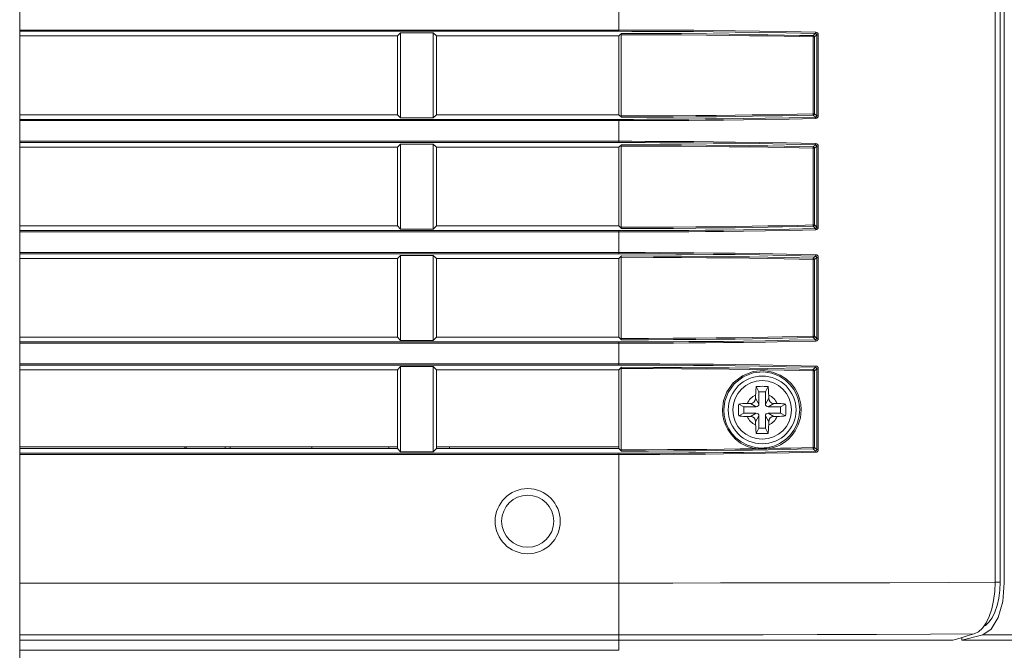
# Model space of a CAD drawing. Header units: millimetres. Extents: x 3925 to 5043, y -86 to 778.
# Tile 18 of 157: x 4179 to 4198, y 265 to 277. Entities that reach past the tile are written whole.
import ezdxf

# ---------------------------------------------------------------- set-up
doc = ezdxf.new("R2010")
doc.units = ezdxf.units.MM
doc.header["$LTSCALE"] = 46.255
for name, color, linetype in [('04-A65-H-_DUDXF_CONTINUOUS_LINE', 7, 'CONTINUOUS'), ('140-154101-0DXF_CONTINUOUS_LINE', 7, 'CONTINUOUS'), ('85-1A626G050DXF_CONTINUOUS_LINE', 7, 'CONTINUOUS'), ('H30-BOTTOM-CDXF_CONTINUOUS_LINE', 7, 'CONTINUOUS'), ('H30-RIGHT-CODXF_CONTINUOUS_LINE', 7, 'CONTINUOUS'), ('H30K-FRONT-CDXF_CONTINUOUS_LINE', 7, 'CONTINUOUS'), ('H60-LSM-V-TADXF_CONTINUOUS_LINE', 7, 'CONTINUOUS')]:
    doc.layers.add(name, color=color, linetype=linetype)

msp = doc.modelspace()

# ---------------------------------------------------------------- linework, layer by layer
at = {"layer": '04-A65-H-_DUDXF_CONTINUOUS_LINE', "color": 7, "linetype": 'Continuous', "lineweight": 0}
for p, q in [((4182.122, 268.8882), (4182.122, 268.8582)), ((4182.147, 268.8871), (4182.147, 268.8567))]:
    msp.add_line(p, q, dxfattribs=at)
at = {"layer": '140-154101-0DXF_CONTINUOUS_LINE', "color": 7, "linetype": 'Continuous', "lineweight": 0}
msp.add_line((4178.9545, 237.4932), (4178.9545, 305.6182), dxfattribs=at)
at = {"layer": '85-1A626G050DXF_CONTINUOUS_LINE', "color": 7, "linetype": 'Continuous', "lineweight": 0}
for p, q in [((4193.142, 269.9482), (4193.0922, 270.0478)), ((4193.267, 269.9482), (4193.3168, 270.0478)), ((4193.0795, 269.8846), (4193.0795, 269.8232)), ((4193.267, 269.9482), (4193.142, 269.9482)), ((4193.142, 269.9482), (4193.142, 269.7107)), ((4193.267, 269.7107), (4193.267, 269.9482)), ((4193.3295, 269.8846), (4193.3295, 269.8232)), ((4192.8545, 269.6607), (4192.7548, 269.7105)), ((4192.9181, 269.7232), (4192.9795, 269.7232)), ((4193.092, 269.6607), (4192.9795, 269.7232)), ((4193.142, 269.7107), (4193.0795, 269.8232)), ((4193.267, 269.7107), (4193.3295, 269.8232)), ((4193.317, 269.6607), (4193.4295, 269.7232)), ((4193.4909, 269.7232), (4193.4295, 269.7232)), ((4193.5545, 269.6607), (4193.6541, 269.7105)), ((4192.8545, 269.5357), (4192.7548, 269.4858)), ((4193.092, 269.6607), (4192.8545, 269.6607)), ((4192.8545, 269.6607), (4192.8545, 269.5357)), ((4192.8545, 269.5357), (4193.092, 269.5357)), ((4193.092, 269.5357), (4192.9795, 269.4732)), ((4193.142, 269.4857), (4193.0795, 269.3732)), ((4193.142, 269.4857), (4193.142, 269.2482)), ((4193.267, 269.4857), (4193.3295, 269.3732)), ((4193.267, 269.2482), (4193.267, 269.4857)), ((4193.5545, 269.6607), (4193.317, 269.6607)), ((4193.317, 269.5357), (4193.5545, 269.5357)), ((4193.317, 269.5357), (4193.4295, 269.4732)), ((4193.5545, 269.5357), (4193.5545, 269.6607)), ((4193.5545, 269.5357), (4193.6541, 269.4858)), ((4192.9181, 269.4732), (4192.9795, 269.4732)), ((4193.0795, 269.3117), (4193.0795, 269.3732)), ((4193.3295, 269.3117), (4193.3295, 269.3732)), ((4193.4909, 269.4732), (4193.4295, 269.4732)), ((4193.142, 269.2482), (4193.0922, 269.1485)), ((4193.142, 269.2482), (4193.267, 269.2482)), ((4193.267, 269.2482), (4193.3168, 269.1485))]:
    msp.add_line(p, q, dxfattribs=at)
for points in [[(4193.0795, 269.8846), (4193.0799, 269.9147), (4193.0808, 269.9406), (4193.0821, 269.963), (4193.0837, 269.9826), (4193.0855, 270.0003), (4193.0874, 270.0167), (4193.0897, 270.0325), (4193.0922, 270.0478)], [(4193.0922, 270.0478), (4193.1292, 270.0498), (4193.1667, 270.051), (4193.2045, 270.0514)], [(4193.2045, 270.0514), (4193.2422, 270.051), (4193.2797, 270.0498), (4193.3168, 270.0478)], [(4193.3168, 270.0478), (4193.3193, 270.0324), (4193.3216, 270.0164), (4193.3235, 269.9998), (4193.3253, 269.9821), (4193.3268, 269.9624), (4193.3282, 269.9402), (4193.3291, 269.9144), (4193.3295, 269.8846)], [(4192.7548, 269.4858), (4192.753, 269.5178), (4192.7518, 269.5499), (4192.7513, 269.5821), (4192.7513, 269.6143), (4192.7518, 269.6464), (4192.753, 269.6785), (4192.7548, 269.7105)], [(4192.7548, 269.7105), (4192.7913, 269.7159), (4192.8312, 269.7199), (4192.8738, 269.7223), (4192.9181, 269.7232)], [(4193.4909, 269.7232), (4193.5265, 269.7226), (4193.5611, 269.721), (4193.5941, 269.7184), (4193.6253, 269.7149), (4193.6541, 269.7105)], [(4193.6541, 269.7105), (4193.6559, 269.6785), (4193.6571, 269.6464), (4193.6577, 269.6143), (4193.6577, 269.582), (4193.6571, 269.5499), (4193.6559, 269.5178), (4193.6541, 269.4858)], [(4192.9181, 269.4732), (4192.8825, 269.4737), (4192.8479, 269.4753), (4192.8148, 269.4779), (4192.7837, 269.4814), (4192.7548, 269.4858)], [(4193.6541, 269.4858), (4193.6177, 269.4804), (4193.5778, 269.4765), (4193.5352, 269.474), (4193.4909, 269.4732)], [(4193.0922, 269.1485), (4193.0896, 269.1639), (4193.0874, 269.1799), (4193.0854, 269.1965), (4193.0837, 269.2142), (4193.0821, 269.2339), (4193.0808, 269.2561), (4193.0799, 269.2819), (4193.0795, 269.3117)], [(4193.3295, 269.3117), (4193.3291, 269.2816), (4193.3281, 269.2557), (4193.3268, 269.2333), (4193.3252, 269.2137), (4193.3235, 269.196), (4193.3215, 269.1796), (4193.3193, 269.1638), (4193.3168, 269.1485)], [(4193.2045, 269.1449), (4193.1667, 269.1453), (4193.1293, 269.1465), (4193.0922, 269.1485)], [(4193.3168, 269.1485), (4193.2797, 269.1465), (4193.2422, 269.1453), (4193.2045, 269.1449)]]:
    msp.add_lwpolyline(points, dxfattribs=at)
msp.add_circle((4193.2045, 269.5982), 0.5625, dxfattribs=at)
for centre, radius, start, end in [((4193.2045, 269.5982), 0.3125, 113.57818, 156.42182), ((4193.2045, 269.5982), 0.3125, 23.57818, 66.42182), ((4192.9795, 269.8232), 0.1, 270, 0), ((4193.092, 269.7107), 0.05, 270, 0), ((4193.317, 269.7107), 0.05, 180, 270), ((4193.4295, 269.8232), 0.1, 180, 270), ((4193.092, 269.4857), 0.05, 0, 90), ((4193.317, 269.4857), 0.05, 90, 180), ((4193.2045, 269.5982), 0.3125, 203.57818, 246.42182), ((4192.9795, 269.3732), 0.1, 0, 90), ((4193.2045, 269.5982), 0.3125, 293.57818, 336.42182), ((4193.4295, 269.3732), 0.1, 90, 180)]:
    msp.add_arc(centre, radius, start, end, dxfattribs=at)
at = {"layer": 'H30-BOTTOM-CDXF_CONTINUOUS_LINE', "color": 7, "linetype": 'Continuous', "lineweight": 0}
for p, q in [((4187.2023, 268.8882), (4187.2018, 268.8582)), ((4190.4545, 264.9875), (4190.4545, 265.1807)), ((4190.4545, 264.9875), (4178.9545, 264.9875))]:
    msp.add_line(p, q, dxfattribs=at)
at = {"layer": 'H30-RIGHT-CODXF_CONTINUOUS_LINE', "color": 7, "linetype": 'Continuous', "lineweight": 0}
for p, q in [((4197.6768, 305.2979), (4197.6768, 266.2924)), ((4197.7721, 266.2929), (4197.7721, 305.2973)), ((4190.4545, 276.8625), (4190.4545, 277.3088)), ((4178.9545, 276.8874), (4190.4545, 276.8874)), ((4178.9545, 276.8625), (4190.4545, 276.8625)), ((4186.2045, 276.7732), (4178.9545, 276.7732)), ((4186.2659, 276.8345), (4186.2045, 276.7732)), ((4186.2045, 275.2632), (4186.2045, 276.7732)), ((4186.2659, 276.8345), (4186.8931, 276.8345)), ((4186.2659, 276.8345), (4186.2659, 275.2018)), ((4186.9545, 276.7732), (4186.8931, 276.8345)), ((4186.8931, 276.8345), (4186.8931, 275.2018)), ((4190.4545, 276.7732), (4186.9545, 276.7732)), ((4186.9545, 275.2632), (4186.9545, 276.7732)), ((4190.4545, 276.7732), (4190.5032, 276.8219)), ((4190.4545, 276.7732), (4190.4545, 275.2632)), ((4190.5005, 276.7971), (4190.5005, 275.2392)), ((4194.2107, 276.7545), (4194.1809, 276.7545)), ((4194.1809, 275.2818), (4194.1809, 276.7545)), ((4194.1858, 276.7793), (4194.2275, 276.821)), ((4194.2107, 276.7545), (4194.2511, 276.795)), ((4194.2107, 275.2818), (4194.2107, 276.7545)), ((4194.2511, 276.795), (4194.2809, 276.795)), ((4194.2511, 276.795), (4194.2511, 275.2413)), ((4194.2809, 276.795), (4194.2809, 275.2413)), ((4186.2045, 275.2632), (4178.9545, 275.2632)), ((4190.4545, 275.1738), (4178.9545, 275.1738)), ((4190.4545, 275.1489), (4178.9545, 275.1489)), ((4186.2045, 275.2632), (4186.2659, 275.2018)), ((4186.8931, 275.2018), (4186.2659, 275.2018)), ((4186.8931, 275.2018), (4186.9545, 275.2632)), ((4190.4545, 275.2632), (4186.9545, 275.2632)), ((4190.5032, 275.2144), (4190.4545, 275.2632)), ((4190.4545, 274.7275), (4190.4545, 275.1738)), ((4194.2107, 275.2818), (4194.1809, 275.2818)), ((4194.1858, 275.257), (4194.2275, 275.2153)), ((4194.2107, 275.2818), (4194.2511, 275.2413)), ((4194.2809, 275.2413), (4194.2511, 275.2413)), ((4178.9545, 274.7524), (4190.4545, 274.7524)), ((4178.9545, 274.7275), (4190.4545, 274.7275)), ((4186.2045, 274.6382), (4178.9545, 274.6382)), ((4186.2659, 274.6995), (4186.2045, 274.6382)), ((4186.2045, 273.1282), (4186.2045, 274.6382)), ((4186.2659, 274.6995), (4186.8931, 274.6995)), ((4186.2659, 274.6995), (4186.2659, 273.0668)), ((4186.9545, 274.6382), (4186.8931, 274.6995)), ((4186.8931, 274.6995), (4186.8931, 273.0668)), ((4190.4545, 274.6382), (4186.9545, 274.6382)), ((4186.9545, 273.1282), (4186.9545, 274.6382)), ((4190.4545, 274.6382), (4190.5032, 274.6869)), ((4190.4545, 274.6382), (4190.4545, 273.1282)), ((4190.5005, 274.6621), (4190.5005, 273.1042)), ((4194.2107, 274.6195), (4194.1809, 274.6195)), ((4194.1809, 273.1468), (4194.1809, 274.6195)), ((4194.1858, 274.6443), (4194.2275, 274.686)), ((4194.2107, 274.6195), (4194.2511, 274.66)), ((4194.2107, 273.1468), (4194.2107, 274.6195)), ((4194.2511, 274.66), (4194.2809, 274.66)), ((4194.2511, 274.66), (4194.2511, 273.1063)), ((4194.2809, 274.66), (4194.2809, 273.1063)), ((4186.2045, 273.1282), (4178.9545, 273.1282)), ((4186.2045, 273.1282), (4186.2659, 273.0668)), ((4186.8931, 273.0668), (4186.9545, 273.1282)), ((4190.4545, 273.1282), (4186.9545, 273.1282)), ((4190.5032, 273.0794), (4190.4545, 273.1282)), ((4194.2107, 273.1468), (4194.1809, 273.1468)), ((4194.1858, 273.122), (4194.2275, 273.0803)), ((4194.2107, 273.1468), (4194.2511, 273.1063)), ((4194.2809, 273.1063), (4194.2511, 273.1063)), ((4190.4545, 273.0388), (4178.9545, 273.0388)), ((4190.4545, 273.0139), (4178.9545, 273.0139)), ((4186.8931, 273.0668), (4186.2659, 273.0668)), ((4190.4545, 272.5925), (4190.4545, 273.0388)), ((4178.9545, 272.6174), (4190.4545, 272.6174)), ((4178.9545, 272.5925), (4190.4545, 272.5925)), ((4186.2045, 272.5032), (4178.9545, 272.5032)), ((4186.2659, 272.5645), (4186.2045, 272.5032)), ((4186.2045, 270.9932), (4186.2045, 272.5032)), ((4186.2659, 272.5645), (4186.8931, 272.5645)), ((4186.2659, 272.5645), (4186.2659, 270.9318)), ((4186.9545, 272.5032), (4186.8931, 272.5645)), ((4186.8931, 272.5645), (4186.8931, 270.9318)), ((4190.4545, 272.5032), (4186.9545, 272.5032)), ((4186.9545, 270.9932), (4186.9545, 272.5032)), ((4190.4545, 272.5032), (4190.5032, 272.5519)), ((4190.4545, 272.5032), (4190.4545, 270.9932)), ((4190.5005, 272.5271), (4190.5005, 270.9692)), ((4194.1858, 272.5093), (4194.2275, 272.551)), ((4194.2107, 272.4845), (4194.2511, 272.525)), ((4194.2511, 272.525), (4194.2809, 272.525)), ((4194.2511, 272.525), (4194.2511, 270.9713)), ((4194.2809, 272.525), (4194.2809, 270.9713)), ((4194.2107, 272.4845), (4194.1809, 272.4845)), ((4194.1809, 271.0118), (4194.1809, 272.4845)), ((4194.2107, 271.0118), (4194.2107, 272.4845)), ((4178.9545, 270.9932), (4186.2045, 270.9932)), ((4186.2045, 270.9932), (4186.2659, 270.9318)), ((4186.8931, 270.9318), (4186.9545, 270.9932)), ((4186.9545, 270.9932), (4190.4545, 270.9932)), ((4190.5032, 270.9444), (4190.4545, 270.9932)), ((4194.2107, 271.0118), (4194.1809, 271.0118)), ((4194.2107, 271.0118), (4194.2511, 270.9713)), ((4190.4545, 270.9038), (4178.9545, 270.9038)), ((4190.4545, 270.8789), (4178.9545, 270.8789)), ((4186.8931, 270.9318), (4186.2659, 270.9318)), ((4190.4545, 270.4575), (4190.4545, 270.9038)), ((4194.1858, 270.987), (4194.2275, 270.9453)), ((4194.2809, 270.9713), (4194.2511, 270.9713)), ((4178.9545, 270.4824), (4190.4545, 270.4824)), ((4178.9545, 270.4575), (4190.4545, 270.4575)), ((4186.2659, 270.4295), (4186.2045, 270.3682)), ((4186.2659, 270.4295), (4186.8931, 270.4295)), ((4186.2659, 270.4295), (4186.2659, 268.7968)), ((4186.9545, 270.3682), (4186.8931, 270.4295)), ((4186.8931, 270.4295), (4186.8931, 268.7968)), ((4178.9545, 270.3682), (4186.2045, 270.3682)), ((4186.2045, 268.8582), (4186.2045, 270.3682)), ((4186.9545, 270.3682), (4190.4545, 270.3682)), ((4186.9545, 268.8582), (4186.9545, 270.3682)), ((4190.4545, 270.3682), (4190.5032, 270.4169)), ((4190.4545, 268.8582), (4190.4545, 270.3682)), ((4190.5005, 270.3921), (4190.5005, 268.8342)), ((4194.2107, 270.3495), (4194.1809, 270.3495)), ((4194.1809, 268.8768), (4194.1809, 270.3495)), ((4194.1858, 270.3743), (4194.2275, 270.416)), ((4194.2107, 270.3495), (4194.2511, 270.39)), ((4194.2107, 268.8768), (4194.2107, 270.3495)), ((4194.2511, 270.39), (4194.2809, 270.39)), ((4194.2511, 270.39), (4194.2511, 268.8363)), ((4194.2809, 270.39), (4194.2809, 268.8363)), ((4186.2045, 268.8882), (4178.9545, 268.8882)), ((4178.9545, 268.8582), (4186.2045, 268.8582)), ((4190.4545, 268.7688), (4178.9545, 268.7688)), ((4190.4545, 268.7439), (4178.9545, 268.7439)), ((4186.2045, 268.8582), (4186.2659, 268.7968)), ((4186.8931, 268.7968), (4186.2659, 268.7968)), ((4186.8931, 268.7968), (4186.9545, 268.8582)), ((4190.4545, 268.8882), (4186.9545, 268.8882)), ((4186.9545, 268.8582), (4190.4545, 268.8582)), ((4190.5032, 268.8094), (4190.4545, 268.8582)), ((4190.4545, 265.1807), (4190.4545, 268.7688)), ((4194.2107, 268.8768), (4194.1809, 268.8768)), ((4194.1858, 268.852), (4194.2275, 268.8103)), ((4194.2107, 268.8768), (4194.2511, 268.8363)), ((4194.2809, 268.8363), (4194.2511, 268.8363)), ((4190.4545, 266.2772), (4178.9545, 266.2772)), ((4197.6768, 266.2924), (4197.6693, 266.1146)), ((4197.6768, 266.2929), (4197.7721, 266.2929)), ((4197.7721, 266.2929), (4197.7655, 266.1375)), ((4197.5617, 265.6371), (4197.5013, 265.5134)), ((4197.3546, 265.3434), (4197.2729, 265.3025)), ((4190.4545, 265.2846), (4178.9545, 265.2846)), ((4178.9545, 265.1807), (4196.8661, 265.1807)), ((4197.003, 265.2212), (4196.8661, 265.1807)), ((4197.1385, 265.2618), (4197.003, 265.2212)), ((4197.2729, 265.3025), (4197.1385, 265.2618))]:
    msp.add_line(p, q, dxfattribs=at)
for points in [[(4190.4545, 276.8874), (4190.7006, 276.8872), (4190.9582, 276.8867), (4191.2397, 276.8858), (4191.5489, 276.8843), (4191.8904, 276.882), (4192.2688, 276.8786), (4192.6885, 276.8739), (4193.1535, 276.8673), (4193.6688, 276.8581), (4194.2324, 276.8458)], [(4190.4545, 276.8625), (4190.7004, 276.8624), (4190.9577, 276.8619), (4191.2389, 276.861), (4191.5477, 276.8595), (4191.8888, 276.8572), (4192.2668, 276.8538), (4192.6859, 276.8491), (4193.1503, 276.8424), (4193.6649, 276.8333), (4194.2275, 276.821)], [(4190.5005, 276.7971), (4190.5013, 276.8135), (4190.5032, 276.8219)], [(4194.1809, 276.7545), (4193.9166, 276.7608), (4193.6296, 276.7669), (4193.3118, 276.7729), (4192.9596, 276.7788), (4192.5686, 276.7842), (4192.1348, 276.789), (4191.6532, 276.793), (4191.1134, 276.7958), (4190.5005, 276.7971)], [(4194.1858, 276.7793), (4193.9212, 276.7856), (4193.634, 276.7917), (4193.3158, 276.7978), (4192.9633, 276.8036), (4192.572, 276.809), (4192.138, 276.8138), (4191.6561, 276.8178), (4191.1162, 276.8206), (4190.5032, 276.8219)], [(4194.1858, 276.7793), (4194.1836, 276.7753), (4194.1818, 276.7663), (4194.1809, 276.7545)], [(4194.2107, 276.7545), (4194.2072, 276.7668), (4194.1981, 276.7759), (4194.1858, 276.7793)], [(4194.2323, 276.8458), (4194.2315, 276.8342), (4194.2298, 276.8252), (4194.2275, 276.821)], [(4194.2275, 276.821), (4194.2367, 276.8187), (4194.2441, 276.8133), (4194.2491, 276.8055), (4194.2511, 276.795)], [(4194.2324, 276.8458), (4194.2511, 276.8415), (4194.2662, 276.831), (4194.2765, 276.8157), (4194.2809, 276.795)], [(4194.2275, 275.2153), (4193.7217, 275.2041), (4193.2626, 275.1957), (4192.8438, 275.1893), (4192.4617, 275.1845), (4192.113, 275.181), (4191.7948, 275.1784), (4191.5041, 275.1766), (4191.2383, 275.1753), (4190.9889, 275.1745), (4190.7335, 275.174), (4190.4545, 275.1738)], [(4194.2323, 275.1905), (4193.7257, 275.1793), (4193.2659, 275.1709), (4192.8466, 275.1645), (4192.4639, 275.1597), (4192.1148, 275.1562), (4191.7963, 275.1536), (4191.5052, 275.1518), (4191.2392, 275.1505), (4190.9894, 275.1497), (4190.7337, 275.1491), (4190.4545, 275.1489)], [(4190.5005, 275.2392), (4191.0233, 275.2402), (4191.4975, 275.2424), (4191.9299, 275.2454), (4192.3247, 275.2493), (4192.6852, 275.2536), (4193.0143, 275.2584), (4193.3145, 275.2634), (4193.5935, 275.2687), (4193.8753, 275.2746), (4194.1809, 275.2818)], [(4190.5032, 275.2144), (4190.5013, 275.2228), (4190.5005, 275.2392)], [(4190.5032, 275.2144), (4191.0261, 275.2154), (4191.5004, 275.2176), (4191.933, 275.2206), (4192.328, 275.2245), (4192.6887, 275.2288), (4193.0181, 275.2336), (4193.3185, 275.2386), (4193.5977, 275.2439), (4193.8799, 275.2498), (4194.1858, 275.257)], [(4194.1858, 275.257), (4194.1836, 275.261), (4194.1818, 275.27), (4194.1809, 275.2818)], [(4194.1858, 275.257), (4194.1981, 275.2604), (4194.2072, 275.2695), (4194.2107, 275.2818)], [(4194.2511, 275.2413), (4194.2494, 275.2316), (4194.2447, 275.2236), (4194.2375, 275.2179), (4194.2275, 275.2153)], [(4194.2275, 275.2153), (4194.2298, 275.2111), (4194.2315, 275.2021), (4194.2323, 275.1905)], [(4194.2809, 275.2413), (4194.2772, 275.2222), (4194.2673, 275.2064), (4194.2526, 275.1955), (4194.2323, 275.1905)], [(4190.4545, 274.7524), (4190.7006, 274.7522), (4190.9582, 274.7517), (4191.2397, 274.7508), (4191.5489, 274.7493), (4191.8904, 274.747), (4192.2688, 274.7436), (4192.6885, 274.7389), (4193.1535, 274.7323), (4193.6688, 274.7231), (4194.2324, 274.7108)], [(4190.4545, 274.7275), (4190.7004, 274.7274), (4190.9577, 274.7269), (4191.2389, 274.726), (4191.5477, 274.7245), (4191.8888, 274.7222), (4192.2668, 274.7188), (4192.6859, 274.7141), (4193.1503, 274.7074), (4193.6649, 274.6983), (4194.2275, 274.686)], [(4190.5005, 274.6621), (4190.5013, 274.6785), (4190.5032, 274.6869)], [(4194.1809, 274.6195), (4193.9166, 274.6258), (4193.6296, 274.6319), (4193.3118, 274.6379), (4192.9596, 274.6438), (4192.5686, 274.6492), (4192.1348, 274.654), (4191.6532, 274.658), (4191.1134, 274.6608), (4190.5005, 274.6621)], [(4194.1858, 274.6443), (4193.9212, 274.6506), (4193.634, 274.6567), (4193.3158, 274.6628), (4192.9633, 274.6686), (4192.572, 274.674), (4192.138, 274.6788), (4191.6561, 274.6828), (4191.1162, 274.6856), (4190.5032, 274.6869)], [(4194.1858, 274.6443), (4194.1836, 274.6403), (4194.1818, 274.6313), (4194.1809, 274.6195)], [(4194.2107, 274.6195), (4194.2072, 274.6318), (4194.1981, 274.6409), (4194.1858, 274.6443)], [(4194.2323, 274.7108), (4194.2315, 274.6992), (4194.2298, 274.6902), (4194.2275, 274.686)], [(4194.2275, 274.686), (4194.2367, 274.6837), (4194.2441, 274.6783), (4194.2491, 274.6705), (4194.2511, 274.66)], [(4194.2324, 274.7108), (4194.2511, 274.7065), (4194.2662, 274.696), (4194.2765, 274.6807), (4194.2809, 274.66)], [(4194.2275, 273.0803), (4193.7217, 273.0691), (4193.2626, 273.0607), (4192.8438, 273.0543), (4192.4617, 273.0495), (4192.113, 273.046), (4191.7948, 273.0434), (4191.5041, 273.0416), (4191.2383, 273.0403), (4190.9889, 273.0395), (4190.7335, 273.039), (4190.4545, 273.0388)], [(4190.5005, 273.1042), (4191.0233, 273.1052), (4191.4975, 273.1074), (4191.9299, 273.1104), (4192.3247, 273.1143), (4192.6852, 273.1186), (4193.0143, 273.1234), (4193.3145, 273.1284), (4193.5935, 273.1337), (4193.8753, 273.1396), (4194.1809, 273.1468)], [(4190.5032, 273.0794), (4190.5013, 273.0878), (4190.5005, 273.1042)], [(4190.5032, 273.0794), (4191.0261, 273.0804), (4191.5004, 273.0826), (4191.933, 273.0856), (4192.328, 273.0895), (4192.6887, 273.0938), (4193.0181, 273.0986), (4193.3185, 273.1036), (4193.5977, 273.1089), (4193.8799, 273.1148), (4194.1858, 273.122)], [(4194.1858, 273.122), (4194.1836, 273.126), (4194.1818, 273.135), (4194.1809, 273.1468)], [(4194.1858, 273.122), (4194.1981, 273.1254), (4194.2072, 273.1345), (4194.2107, 273.1468)], [(4194.2511, 273.1063), (4194.2494, 273.0966), (4194.2447, 273.0886), (4194.2375, 273.0829), (4194.2275, 273.0803)], [(4194.2275, 273.0803), (4194.2298, 273.0761), (4194.2315, 273.0671), (4194.2323, 273.0555)], [(4194.2809, 273.1063), (4194.2772, 273.0872), (4194.2673, 273.0714), (4194.2526, 273.0605), (4194.2323, 273.0555)], [(4194.2323, 273.0555), (4193.7257, 273.0443), (4193.2659, 273.0359), (4192.8466, 273.0295), (4192.4639, 273.0247), (4192.1148, 273.0212), (4191.7963, 273.0186), (4191.5052, 273.0168), (4191.2392, 273.0155), (4190.9894, 273.0147), (4190.7337, 273.0141), (4190.4545, 273.0139)], [(4190.4545, 272.6174), (4190.7006, 272.6172), (4190.9582, 272.6167), (4191.2397, 272.6158), (4191.5489, 272.6143), (4191.8904, 272.612), (4192.2688, 272.6086), (4192.6885, 272.6039), (4193.1535, 272.5973), (4193.6688, 272.5881), (4194.2324, 272.5758)], [(4190.4545, 272.5925), (4190.7004, 272.5924), (4190.9577, 272.5919), (4191.2389, 272.591), (4191.5477, 272.5895), (4191.8888, 272.5872), (4192.2668, 272.5838), (4192.6859, 272.5791), (4193.1503, 272.5724), (4193.6649, 272.5633), (4194.2275, 272.551)], [(4190.5005, 272.5271), (4190.5013, 272.5435), (4190.5032, 272.5519)], [(4194.1809, 272.4845), (4193.9166, 272.4908), (4193.6296, 272.4969), (4193.3118, 272.5029), (4192.9596, 272.5088), (4192.5686, 272.5142), (4192.1348, 272.519), (4191.6532, 272.523), (4191.1134, 272.5258), (4190.5005, 272.5271)], [(4194.1858, 272.5093), (4193.9212, 272.5156), (4193.634, 272.5217), (4193.3158, 272.5278), (4192.9633, 272.5336), (4192.572, 272.539), (4192.138, 272.5438), (4191.6561, 272.5478), (4191.1162, 272.5506), (4190.5032, 272.5519)], [(4194.1858, 272.5093), (4194.1836, 272.5053), (4194.1818, 272.4963), (4194.1809, 272.4845)], [(4194.2107, 272.4845), (4194.2072, 272.4968), (4194.1981, 272.5059), (4194.1858, 272.5093)], [(4194.2323, 272.5758), (4194.2315, 272.5642), (4194.2298, 272.5552), (4194.2275, 272.551)], [(4194.2275, 272.551), (4194.2367, 272.5487), (4194.2441, 272.5433), (4194.2491, 272.5355), (4194.2511, 272.525)], [(4194.2324, 272.5758), (4194.2511, 272.5715), (4194.2662, 272.561), (4194.2765, 272.5457), (4194.2809, 272.525)], [(4190.5005, 270.9692), (4191.0233, 270.9702), (4191.4975, 270.9724), (4191.9299, 270.9754), (4192.3247, 270.9793), (4192.6852, 270.9836), (4193.0143, 270.9884), (4193.3145, 270.9934), (4193.5935, 270.9987), (4193.8753, 271.0046), (4194.1809, 271.0118)], [(4194.1858, 270.987), (4194.1836, 270.991), (4194.1818, 271), (4194.1809, 271.0118)], [(4194.1858, 270.987), (4194.1981, 270.9904), (4194.2072, 270.9995), (4194.2107, 271.0118)], [(4194.2275, 270.9453), (4193.7217, 270.9341), (4193.2626, 270.9257), (4192.8438, 270.9193), (4192.4617, 270.9145), (4192.113, 270.911), (4191.7948, 270.9084), (4191.5041, 270.9066), (4191.2383, 270.9053), (4190.9889, 270.9045), (4190.7335, 270.904), (4190.4545, 270.9038)], [(4194.2323, 270.9205), (4193.7257, 270.9093), (4193.2659, 270.9009), (4192.8466, 270.8945), (4192.4639, 270.8897), (4192.1148, 270.8862), (4191.7963, 270.8836), (4191.5052, 270.8818), (4191.2392, 270.8805), (4190.9894, 270.8797), (4190.7337, 270.8791), (4190.4545, 270.8789)], [(4190.5032, 270.9444), (4190.5013, 270.9528), (4190.5005, 270.9692)], [(4190.5032, 270.9444), (4191.0261, 270.9454), (4191.5004, 270.9476), (4191.933, 270.9506), (4192.328, 270.9545), (4192.6887, 270.9588), (4193.0181, 270.9636), (4193.3185, 270.9686), (4193.5977, 270.9739), (4193.8799, 270.9798), (4194.1858, 270.987)], [(4194.2511, 270.9713), (4194.2494, 270.9616), (4194.2447, 270.9536), (4194.2375, 270.9479), (4194.2275, 270.9453)], [(4194.2275, 270.9453), (4194.2298, 270.9411), (4194.2315, 270.9321), (4194.2323, 270.9205)], [(4194.2809, 270.9713), (4194.2772, 270.9522), (4194.2673, 270.9364), (4194.2526, 270.9255), (4194.2323, 270.9205)], [(4190.4545, 270.4824), (4190.7006, 270.4822), (4190.9582, 270.4817), (4191.2397, 270.4808), (4191.5489, 270.4793), (4191.8904, 270.477), (4192.2688, 270.4736), (4192.6885, 270.4689), (4193.1535, 270.4623), (4193.6688, 270.4531), (4194.2324, 270.4408)], [(4190.4545, 270.4575), (4190.7004, 270.4574), (4190.9577, 270.4569), (4191.2389, 270.456), (4191.5477, 270.4545), (4191.8888, 270.4522), (4192.2668, 270.4488), (4192.6859, 270.4441), (4193.1503, 270.4374), (4193.6649, 270.4283), (4194.2275, 270.416)], [(4194.2323, 270.4408), (4194.2315, 270.4292), (4194.2298, 270.4202), (4194.2275, 270.416)], [(4194.2324, 270.4408), (4194.2511, 270.4365), (4194.2662, 270.426), (4194.2765, 270.4107), (4194.2809, 270.39)], [(4190.5005, 270.3921), (4190.5013, 270.4085), (4190.5032, 270.4169)], [(4194.1809, 270.3495), (4193.9166, 270.3558), (4193.6296, 270.3619), (4193.3118, 270.3679), (4192.9596, 270.3738), (4192.5686, 270.3792), (4192.1348, 270.384), (4191.6532, 270.388), (4191.1134, 270.3908), (4190.5005, 270.3921)], [(4194.1858, 270.3743), (4193.9212, 270.3806), (4193.634, 270.3867), (4193.3158, 270.3928), (4192.9633, 270.3986), (4192.572, 270.404), (4192.138, 270.4088), (4191.6561, 270.4128), (4191.1162, 270.4156), (4190.5032, 270.4169)], [(4192.4446, 269.5982), (4192.465, 269.7726), (4192.5294, 269.9459), (4192.6507, 270.1167), (4192.8279, 270.2555), (4193.0317, 270.3345), (4193.2281, 270.3529), (4193.4023, 270.3257), (4193.5502, 270.2672), (4193.6709, 270.1884), (4193.7657, 270.0981), (4193.8375, 270.0025), (4193.889, 269.9066), (4193.9239, 269.8121), (4193.9462, 269.7119), (4193.9548, 269.5982)], [(4192.4672, 269.5982), (4192.4869, 269.7669), (4192.5491, 269.9346), (4192.6662, 270.0997), (4192.8375, 270.2339), (4193.0343, 270.3103), (4193.224, 270.328), (4193.3922, 270.3017), (4193.5349, 270.245), (4193.6514, 270.1687), (4193.7429, 270.0814), (4193.8122, 269.989), (4193.8618, 269.8963), (4193.8955, 269.8049), (4193.917, 269.7081), (4193.9253, 269.5982)], [(4194.1858, 270.3743), (4194.1836, 270.3703), (4194.1818, 270.3613), (4194.1809, 270.3495)], [(4194.2107, 270.3495), (4194.2072, 270.3618), (4194.1981, 270.3709), (4194.1858, 270.3743)], [(4194.2275, 270.416), (4194.2367, 270.4137), (4194.2441, 270.4083), (4194.2491, 270.4005), (4194.2511, 270.39)], [(4193.069, 268.8543), (4192.9175, 268.8976), (4192.7906, 268.9633), (4192.6876, 269.0431), (4192.6067, 269.1306), (4192.5453, 269.2213), (4192.5013, 269.311), (4192.4712, 269.3995), (4192.452, 269.493), (4192.4446, 269.5982)], [(4193.0704, 268.8788), (4192.924, 268.9206), (4192.8015, 268.9841), (4192.7019, 269.0613), (4192.6237, 269.1459), (4192.5645, 269.2336), (4192.5219, 269.3204), (4192.4929, 269.406), (4192.4743, 269.4964), (4192.4672, 269.5982)], [(4193.9253, 269.5982), (4193.9106, 269.4521), (4193.8707, 269.3207), (4193.8144, 269.2108), (4193.7493, 269.1223), (4193.68, 269.0517), (4193.6093, 268.9963), (4193.5395, 268.9538), (4193.4722, 268.9221), (4193.408, 268.8992), (4193.3471, 268.8836)], [(4193.9548, 269.5982), (4193.9395, 269.447), (4193.8981, 269.3111), (4193.8398, 269.1975), (4193.7724, 269.1059), (4193.7005, 269.0329), (4193.6272, 268.9756), (4193.555, 268.9317), (4193.4852, 268.8989), (4193.4187, 268.8753), (4193.3557, 268.8591)], [(4194.2275, 268.8103), (4193.7217, 268.7991), (4193.2626, 268.7907), (4192.8438, 268.7843), (4192.4617, 268.7795), (4192.113, 268.776), (4191.7948, 268.7734), (4191.5041, 268.7716), (4191.2383, 268.7703), (4190.9889, 268.7695), (4190.7335, 268.769), (4190.4545, 268.7688)], [(4194.2323, 268.7855), (4193.7257, 268.7743), (4193.2659, 268.7659), (4192.8466, 268.7595), (4192.4639, 268.7547), (4192.1148, 268.7512), (4191.7963, 268.7486), (4191.5052, 268.7468), (4191.2392, 268.7455), (4190.9894, 268.7447), (4190.7337, 268.7441), (4190.4545, 268.7439)], [(4190.5005, 268.8342), (4190.9643, 268.835), (4191.3897, 268.8368), (4191.7816, 268.8393), (4192.1431, 268.8424), (4192.4769, 268.846), (4192.7849, 268.85), (4193.069, 268.8543)], [(4190.5032, 268.8094), (4190.5013, 268.8178), (4190.5005, 268.8342)], [(4190.5032, 268.8094), (4191.0261, 268.8104), (4191.5004, 268.8126), (4191.933, 268.8156), (4192.328, 268.8195), (4192.6887, 268.8238), (4193.0181, 268.8286), (4193.3185, 268.8336), (4193.5977, 268.8389), (4193.8799, 268.8448), (4194.1858, 268.852)], [(4193.069, 268.8543), (4193.0706, 268.8658), (4193.0711, 268.8747), (4193.0704, 268.8788)], [(4193.069, 268.8543), (4193.1324, 268.8505), (4193.1884, 268.8495), (4193.2381, 268.8504), (4193.294, 268.8534), (4193.3557, 268.8591)], [(4193.3471, 268.8836), (4193.2938, 268.8743), (4193.2408, 268.869), (4193.1864, 268.8677), (4193.1294, 268.8708), (4193.0704, 268.8788)], [(4193.3557, 268.8591), (4193.3527, 268.871), (4193.3496, 268.8799), (4193.3471, 268.8836)], [(4193.3557, 268.8591), (4193.5556, 268.8629), (4193.7543, 268.867), (4193.9607, 268.8715), (4194.1809, 268.8768)], [(4194.1858, 268.852), (4194.1836, 268.856), (4194.1818, 268.865), (4194.1809, 268.8768)], [(4194.1858, 268.852), (4194.1981, 268.8554), (4194.2072, 268.8645), (4194.2107, 268.8768)], [(4194.2511, 268.8363), (4194.2494, 268.8266), (4194.2447, 268.8186), (4194.2375, 268.8129), (4194.2275, 268.8103)], [(4194.2275, 268.8103), (4194.2298, 268.8061), (4194.2315, 268.7971), (4194.2323, 268.7855)], [(4194.2809, 268.8363), (4194.2772, 268.8172), (4194.2673, 268.8014), (4194.2526, 268.7905), (4194.2323, 268.7855)], [(4197.6768, 266.2924), (4196.7732, 266.2873), (4195.658, 266.2832), (4194.4461, 266.2804), (4193.3507, 266.2788), (4192.4049, 266.2779), (4191.4908, 266.2774), (4190.4545, 266.2772)], [(4197.7655, 266.1375), (4197.7461, 265.9871), (4197.7145, 265.8464), (4197.6715, 265.72), (4197.6187, 265.6116), (4197.5577, 265.525), (4197.4904, 265.4628), (4197.4519, 265.4434)], [(4197.6693, 266.1146), (4197.6471, 265.9425), (4197.6108, 265.7817), (4197.5617, 265.6371)], [(4197.5013, 265.5134), (4197.4315, 265.4144), (4197.3546, 265.3434)], [(4197.2729, 265.3025), (4196.4374, 265.2963), (4195.4003, 265.2915), (4194.2629, 265.2882), (4193.2266, 265.2864), (4192.326, 265.2854), (4191.4513, 265.2848), (4190.4545, 265.2846)]]:
    msp.add_lwpolyline(points, dxfattribs=at)
for centre, radius in [((4193.2045, 269.5982), 0.65), ((4188.7045, 267.4632), 0.625), ((4188.7045, 267.4632), 0.5)]:
    msp.add_circle(centre, radius, dxfattribs=at)
at = {"layer": 'H30K-FRONT-CDXF_CONTINUOUS_LINE', "color": 7, "linetype": 'Continuous', "lineweight": 0}
for p, q in [((4197.8519, 266.278), (4197.8519, 305.9307)), ((4197.6002, 265.3928), (4197.7338, 265.6154)), ((4197.4385, 265.2854), (4197.6002, 265.3928)), ((4197.0368, 265.1807), (4197.0358, 265.2311)), ((4197.4385, 265.2854), (4197.0368, 265.1807)), ((4197.0368, 265.1807), (4201.2187, 265.1807))]:
    msp.add_line(p, q, dxfattribs=at)
for points in [[(4197.7338, 265.6154), (4197.8215, 265.9243), (4197.8519, 266.278)], [(4197.4385, 265.2854), (4198.2819, 265.2844), (4199.1315, 265.2837), (4199.9661, 265.2842), (4200.4545, 265.2852)]]:
    msp.add_lwpolyline(points, dxfattribs=at)
at = {"layer": 'H60-LSM-V-TADXF_CONTINUOUS_LINE', "color": 7, "linetype": 'Continuous', "lineweight": 0}
for p, q in [((4182.897, 268.8582), (4182.897, 268.8882)), ((4182.9952, 268.8582), (4182.9952, 268.8882)), ((4184.5595, 268.8882), (4184.5595, 268.8582)), ((4186.0367, 268.8582), (4186.0367, 268.8882))]:
    msp.add_line(p, q, dxfattribs=at)

doc.saveas('drawing.dxf')
